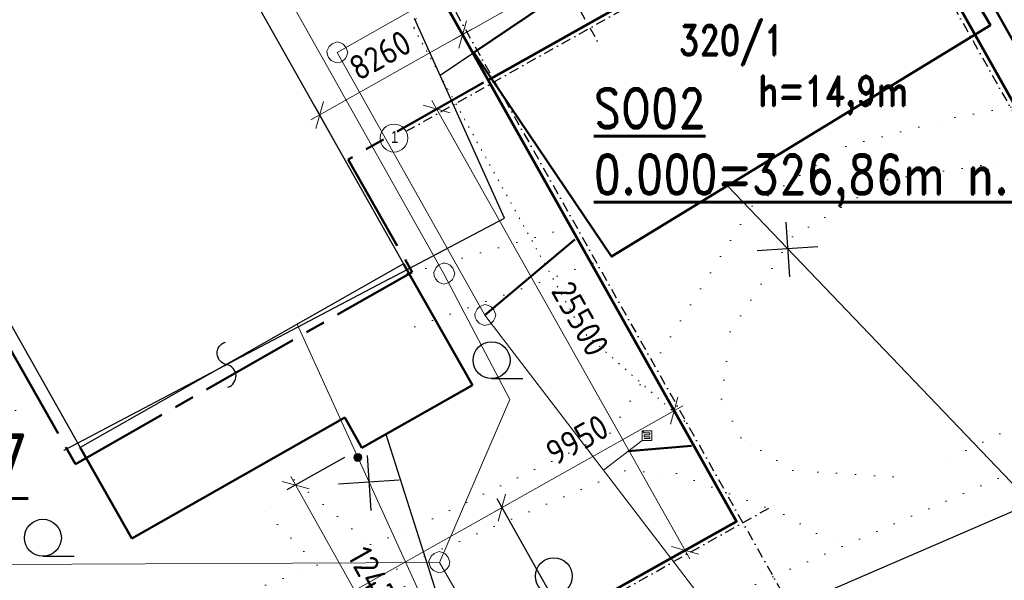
# Model space of a CAD drawing. Header units: millimetres. Extents: x 574189 to 1148315, y -389678 to 333486.
# Tile 31 of 35: x 861875 to 911462, y 158612 to 186856. Entities that reach past the tile are written whole.
import ezdxf
from ezdxf.lldxf.tags import DXFTag

# ---------------------------------------------------------------- set-up
doc = ezdxf.new("R2010")
doc.units = ezdxf.units.MM
for name, pattern in [('DASHDOT', [0.5, 0.25, -0.125, 0, -0.125]), ('DOT2', [0.875, 0.125, -0.75]), ('I-PLYN', [760, 500, -80, 100, -80]), ('Tečkovaná', [4.7625, 0, -4.7625])]:
    doc.linetypes.add(name, pattern=pattern)
for name, color, linetype, lineweight in [('hranice', 3, 'Continuous', 20), ('IN_C_OSA', 6, 'DASHDOT', 18), ('IN_C_TENKA', 7, 'Continuous', 18), ('IN_KOTY', 4, 'Continuous', 13), ('IN_NS_TLUSTA', 1, 'Continuous', 60), ('KJ-DEŠŤOVÁ-KANALIZACE', 32, 'KANALIZACE_DESTOVA_PODZ', 40), ('OstElektroNNnadz', 232, '_EL_VEDENI_NN_NADZ', 13), ('OstKanDest', 32, '626B', 13), ('OstKanSplask', 34, 'KANALIZACE_SPLASKOVA_PODZ', 13), ('OstPlynNtl', 30, '633B', 13), ('Plyn', 7, 'Continuous', 30), ('Vrstva 34', 7, 'Continuous', 0), ('Vrstva 6', 7, 'Continuous', 0)]:
    doc.layers.add(name, color=color, linetype=linetype, lineweight=lineweight)
for name, color, linetype in [('IN_BP_BOURACI PRACE', 40, 'Continuous'), ('IN_MODUL_SYSTEM', 7, 'DASHDOT'), ('IN_TEXT', 7, 'Continuous'), ('KATASTR', 251, 'Continuous'), ('popisy', 4, 'Continuous')]:
    doc.layers.add(name, color=color, linetype=linetype)
doc.styles.add('ARIEL-CE', font='arial.ttf', dxfattribs={"width": 0.8})
doc.styles.add('iso', font='isocp.shx')
doc.styles.add('Koty', font='romand.shx', dxfattribs={"width": 0.8})
doc.styles.get("Standard").update_dxf_attribs({"font": 'iso.shx'})
doc.linetypes.add('626B', pattern='A,5,-2,5,-5.5,[150,stn.shx,S=0.1,R=0,X=0,Y=0],-5.5,5,-2', length=30)
doc.linetypes.add('633B', pattern='A,5,-2,5,-5.5,[155,stn.shx,S=0.1,R=0,X=0,Y=0],-5.5,5,-2', length=30)
doc.linetypes.add('_EL_VEDENI_NN_NADZ', pattern='A,10,-15,[109,cadkon.shx,S=5,R=0,X=0,Y=0],-50,10,-10', length=95)
doc.linetypes.add('KANALIZACE_DESTOVA_PODZ', pattern='A,35,-15,[102,cadkon.shx,S=5,R=0,X=0,Y=5],-5,[106,cadkon.shx,S=5,R=0,X=10,Y=0],30,-15', length=100)
doc.linetypes.add('KANALIZACE_SPLASKOVA_PODZ', pattern='A,35,-15,[102,cadkon.shx,S=5,R=0,X=0,Y=5],-5,[102,cadkon.shx,S=5,R=0,X=20,Y=5],30,-15', length=100)
doc.linetypes.add('OCH_PASMO_PRUM_ZAVODU', pattern='A,17.5,[134,cadkon.shx,S=5,R=0,X=0,Y=-5],17.5,-10,0,-10', length=55)
tags = doc.linetypes.add('PLYN', pattern='A,12.7,-5.08,["GAS",Standard,S=2.54,R=0,X=-2.54,Y=-1.27],-6.35', length=24.13).pattern_tags.tags
tags[6] = DXFTag(74, 10)
doc.dimstyles.new('iso 500', dxfattribs={"dimtxt": 1250, "dimasz": 1000, "dimexe": 500, "dimexo": 1000, "dimgap": 500, "dimtad": 1, "dimdec": 0, "dimrnd": 10, "dimzin": 0, "dimtxsty": 'iso', "dimblk": 'OBLIQUE', "dimcen": 2.5, "dimdle": 500, "dimclrd": 256, "dimclre": 256, "dimclrt": 256, "dimadec": 0, "dimazin": 0, "dimtfac": 1, "dimtdec": 0, "dimtmove": 0, "dimatfit": 3, "dimfxl": 1, "dimlwd": -1, "dimarcsym": 0})

# ---------------------------------------------------------------- blocks, each defined once
blk = doc.blocks.new('Z620_1')
at = {"layer": 'Vrstva 34', "color": 32, "linetype": 'Continuous', "lineweight": 13}
for p, q in [((-0.349, 0.4), (-0.099, 0.501)), ((-0.099, 0.501), (0.1, 0.5)), ((0.1, 0.5), (0.351, 0.4)), ((-0.5, -0.1), (-0.499, 0.1)), ((-0.499, 0.1), (-0.449, 0.25)), ((-0.449, 0.25), (-0.349, 0.4)), ((0.351, 0.4), (0.45, 0.25)), ((0.45, 0.25), (0.501, 0.1)), ((0.501, 0.1), (0.501, -0.1)), ((-0.4, -0.35), (-0.5, -0.1)), ((-0.25, -0.45), (-0.4, -0.35)), ((-0.099, -0.5), (-0.25, -0.45)), ((0.251, -0.45), (0.101, -0.5)), ((0.401, -0.35), (0.251, -0.45)), ((0.501, -0.1), (0.401, -0.35)), ((0.101, -0.5), (-0.099, -0.5))]:
    blk.add_line(p, q, dxfattribs=at)
blk = doc.blocks.new('Z620_2')
at = {"layer": 'Vrstva 34', "color": 32, "linetype": 'Continuous', "lineweight": 0}
for p, q in [((-0.35, 0.4), (-0.1, 0.5)), ((-0.1, 0.5), (0.1, 0.5)), ((0.1, 0.5), (0.35, 0.4)), ((-0.5, 0.1), (-0.45, 0.25)), ((-0.5, -0.1), (-0.5, 0.1)), ((-0.45, 0.25), (-0.35, 0.4)), ((0.35, 0.4), (0.45, 0.25)), ((0.45, 0.25), (0.5, 0.1)), ((0.5, 0.1), (0.5, -0.1)), ((-0.4, -0.35), (-0.5, -0.1)), ((-0.25, -0.45), (-0.4, -0.35)), ((-0.1, -0.5), (-0.25, -0.45)), ((0.25, -0.45), (0.1, -0.5)), ((0.4, -0.35), (0.25, -0.45)), ((0.5, -0.1), (0.4, -0.35)), ((0.1, -0.5), (-0.1, -0.5))]:
    blk.add_line(p, q, dxfattribs=at)
blk = doc.blocks.new('Z630')
at = {"layer": 'Vrstva 34', "color": 32, "linetype": 'Continuous', "lineweight": 0}
for p, q in [((-0.25, 0.25), (-0.25, -0.25)), ((0.25, 0.25), (-0.25, 0.25)), ((-0.25, 0.25), (-0.15, 0.15)), ((-0.15, 0.15), (0.15, 0.15)), ((0.15, 0.05), (-0.15, 0.05)), ((-0.15, 0.05), (-0.15, -0.05)), ((0.15, 0.15), (0.15, 0.05)), ((0.25, -0.25), (0.25, 0.25)), ((-0.25, -0.25), (0.25, -0.25)), ((-0.15, -0.05), (0.15, -0.05)), ((0.15, -0.15), (-0.15, -0.15)), ((0.15, -0.05), (0.15, -0.15))]:
    blk.add_line(p, q, dxfattribs=at)
blk = doc.blocks.new('_Oblique')
at = {"layer": 'popisy', "color": 0, "lineweight": -2}
blk.add_line((-0.5, -0.5), (0.5, 0.5), dxfattribs=at)
blk = doc.blocks.new('*D23')
at = {"layer": 'DEFPOINTS', "color": 0, "transparency": 16777216}
for p in [(908733, 196890), (905084, 194838), (925885, 157845)]:
    blk.add_point(p, dxfattribs=at)
at = {"layer": 'IN_KOTY', "lineweight": -2, "transparency": 16777216}
for p, q in [((905956, 195328), (909169, 197135)), ((926757, 158335), (929969, 160142))]:
    blk.add_line(p, q, dxfattribs=at)
at = {"layer": 'IN_KOTY', "transparency": 16777216}
blk.add_line((929778, 159461), (908488, 197326), dxfattribs=at)
at = {"layer": 'IN_KOTY', "transparency": 16777216, "xscale": 1000, "yscale": 1000, "zscale": 1000}
for p, rotation in [((908733, 196890), 119.3484460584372), ((929533, 159897), 299.3484460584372)]:
    blk.add_blockref('_Oblique', p, dxfattribs=dict(at, rotation=rotation))
at = {"layer": 'IN_KOTY', "transparency": 16777216, "insert": (920114, 178945), "char_height": 1250, "attachment_point": 5, "rotation": 299.3484, "style": 'iso'}
blk.add_mtext('42440', dxfattribs=at)
blk = doc.blocks.new('*D29')
at = {"layer": 'DEFPOINTS', "color": 0, "transparency": 16777216}
for p in [(879107, 165285), (875768, 163408), (889293, 156704)]:
    blk.add_point(p, dxfattribs=at)
at = {"layer": 'IN_KOTY', "lineweight": -2, "transparency": 16777216}
for p, q in [((878235, 164795), (875332, 163163)), ((888421, 156214), (881445, 152292))]:
    blk.add_line(p, q, dxfattribs=at)
at = {"layer": 'IN_KOTY', "transparency": 16777216}
blk.add_line((882126, 152101), (875523, 163844), dxfattribs=at)
at = {"layer": 'IN_KOTY', "transparency": 16777216, "xscale": 1000, "yscale": 1000, "zscale": 1000}
for p, rotation in [((875768, 163408), 119.348446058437), ((881881, 152537), 299.348446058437)]:
    blk.add_blockref('_Oblique', p, dxfattribs=dict(at, rotation=rotation))
at = {"layer": 'IN_KOTY', "transparency": 16777216, "insert": (879805, 158524), "char_height": 1250, "attachment_point": 5, "rotation": 299.3484, "style": 'iso'}
blk.add_mtext('12470', dxfattribs=at)
blk = doc.blocks.new('*D30')
at = {"layer": 'DEFPOINTS', "color": 0, "transparency": 16777216}
for p in [(886159, 162277), (897970, 161583), (889293, 156704)]:
    blk.add_point(p, dxfattribs=at)
at = {"layer": 'IN_KOTY', "transparency": 16777216}
blk.add_line((895272, 167401), (885724, 162032), dxfattribs=at)
at = {"layer": 'IN_KOTY', "lineweight": -2, "transparency": 16777216}
for p, q in [((897480, 162455), (894592, 167592)), ((888803, 157576), (885914, 162713))]:
    blk.add_line(p, q, dxfattribs=at)
at = {"layer": 'IN_KOTY', "transparency": 16777216, "xscale": 1000, "yscale": 1000, "zscale": 1000}
for p, rotation in [((894837, 167156), 29.34844605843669), ((886159, 162277), 209.3484460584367)]:
    blk.add_blockref('_Oblique', p, dxfattribs=dict(at, rotation=rotation))
at = {"layer": 'IN_KOTY', "transparency": 16777216, "insert": (889947, 165697), "char_height": 1250, "attachment_point": 5, "rotation": 29.3484, "style": 'iso'}
blk.add_mtext('9950', dxfattribs=at)
blk = doc.blocks.new('*D31')
at = {"layer": 'DEFPOINTS', "color": 0, "transparency": 16777216}
for p in [(889293, 156704), (852466, 143332), (853290, 141868)]:
    blk.add_point(p, dxfattribs=at)
at = {"layer": 'IN_KOTY', "lineweight": -2, "transparency": 16777216}
for p, q in [((888803, 157576), (885914, 162713)), ((852800, 142739), (852221, 143768))]:
    blk.add_line(p, q, dxfattribs=at)
at = {"layer": 'IN_KOTY', "transparency": 16777216}
blk.add_line((886595, 162522), (852031, 143087), dxfattribs=at)
at = {"layer": 'IN_KOTY', "transparency": 16777216, "xscale": 1000, "yscale": 1000, "zscale": 1000}
for p, rotation in [((886159, 162277), 29.34844605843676), ((852466, 143332), 209.3484460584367)]:
    blk.add_blockref('_Oblique', p, dxfattribs=dict(at, rotation=rotation))
at = {"layer": 'IN_KOTY', "transparency": 16777216, "insert": (868761, 153785), "char_height": 1250, "attachment_point": 5, "rotation": 29.3484, "style": 'iso'}
blk.add_mtext('38650', dxfattribs=at)
blk = doc.blocks.new('*D33')
at = {"layer": 'DEFPOINTS', "color": 0, "transparency": 16777216}
for p in [(885472, 183811), (897970, 161583), (895377, 160125)]:
    blk.add_point(p, dxfattribs=at)
at = {"layer": 'IN_KOTY', "lineweight": -2, "transparency": 16777216}
for p, q in [((884600, 183321), (882443, 182107)), ((897099, 161093), (894941, 159880))]:
    blk.add_line(p, q, dxfattribs=at)
at = {"layer": 'IN_KOTY', "transparency": 16777216}
blk.add_line((882633, 182788), (895622, 159689), dxfattribs=at)
at = {"layer": 'IN_KOTY', "transparency": 16777216, "xscale": 1000, "yscale": 1000, "zscale": 1000}
for p, rotation in [((882878, 182352), 119.3484460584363), ((895377, 160125), 299.3484460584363)]:
    blk.add_blockref('_Oblique', p, dxfattribs=dict(at, rotation=rotation))
at = {"layer": 'IN_KOTY', "transparency": 16777216, "insert": (890108, 171790), "char_height": 1250, "attachment_point": 5, "rotation": 299.3484, "style": 'iso'}
blk.add_mtext('25500', dxfattribs=at)
blk = doc.blocks.new('*D34')
at = {"layer": 'DEFPOINTS', "color": 0, "transparency": 16777216}
for p in [(908658, 206324), (901036, 202038), (925885, 157845)]:
    blk.add_point(p, dxfattribs=at)
at = {"layer": 'IN_KOTY', "lineweight": -2, "transparency": 16777216}
for p, q in [((901908, 202528), (909094, 206569)), ((926757, 158335), (933943, 162376))]:
    blk.add_line(p, q, dxfattribs=at)
at = {"layer": 'IN_KOTY', "transparency": 16777216}
blk.add_line((933752, 161695), (908413, 206760), dxfattribs=at)
at = {"layer": 'IN_KOTY', "transparency": 16777216, "xscale": 1000, "yscale": 1000, "zscale": 1000}
for p, rotation in [((908658, 206324), 119.3484460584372), ((933507, 162131), 299.3484460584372)]:
    blk.add_blockref('_Oblique', p, dxfattribs=dict(at, rotation=rotation))
at = {"layer": 'IN_KOTY', "transparency": 16777216, "insert": (922063, 184779), "char_height": 1250, "attachment_point": 5, "rotation": 299.3484, "style": 'iso'}
blk.add_mtext('50700', dxfattribs=at)
blk = doc.blocks.new('*D36')
at = {"layer": 'DEFPOINTS', "color": 0, "transparency": 16777216}
for p in [(905084, 194838), (884180, 186109), (885472, 183811)]:
    blk.add_point(p, dxfattribs=at)
at = {"layer": 'IN_KOTY', "transparency": 16777216}
blk.add_line((904228, 197381), (883744, 185864), dxfattribs=at)
at = {"layer": 'IN_KOTY', "lineweight": -2, "transparency": 16777216}
for p, q in [((904594, 195710), (903547, 197572)), ((884982, 184682), (883935, 186544))]:
    blk.add_line(p, q, dxfattribs=at)
at = {"layer": 'IN_KOTY', "transparency": 16777216, "xscale": 1000, "yscale": 1000, "zscale": 1000}
for p, rotation in [((903792, 197136), 29.34844605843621), ((884180, 186109), 209.3484460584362)]:
    blk.add_blockref('_Oblique', p, dxfattribs=dict(at, rotation=rotation))
at = {"layer": 'IN_KOTY', "transparency": 16777216, "insert": (893435, 192603), "char_height": 1250, "attachment_point": 5, "rotation": 29.3484, "style": 'iso'}
blk.add_mtext('22500', dxfattribs=at)
blk = doc.blocks.new('*D37')
at = {"layer": 'DEFPOINTS', "color": 0, "transparency": 16777216}
for p in [(885472, 183811), (876980, 182060), (878399, 179536)]:
    blk.add_point(p, dxfattribs=at)
at = {"layer": 'IN_KOTY', "lineweight": -2, "transparency": 16777216}
for p, q in [((884982, 184682), (883935, 186544)), ((877909, 180408), (876735, 182496))]:
    blk.add_line(p, q, dxfattribs=at)
at = {"layer": 'IN_KOTY', "transparency": 16777216}
blk.add_line((884616, 186354), (876544, 181815), dxfattribs=at)
at = {"layer": 'IN_KOTY', "transparency": 16777216, "xscale": 1000, "yscale": 1000, "zscale": 1000}
for p, rotation in [((884180, 186109), 29.34844605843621), ((876980, 182060), 209.3484460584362)]:
    blk.add_blockref('_Oblique', p, dxfattribs=dict(at, rotation=rotation))
at = {"layer": 'IN_KOTY', "transparency": 16777216, "insert": (880029, 185065), "char_height": 1250, "attachment_point": 5, "rotation": 29.3484, "style": 'iso'}
blk.add_mtext('8260', dxfattribs=at)

msp = doc.modelspace()

# ---------------------------------------------------------------- hatches: boundary and pattern name
at = {"layer": 'OstPlynNtl'}
h = msp.add_hatch(color=256, dxfattribs=at)
h.dxf.hatch_style = 1
h.paths.add_polyline_path([(879075.8, 164903.5, 0.3851704), (878820, 164984.7), (878903, 164802.7, 0.0501256)])
h.paths.add_polyline_path([(879075.8, 164903.5, -0.0501256), (878903, 164802.7), (878986, 164620.7, 0.2937752), (879103, 164802.7, 0.1327769)])
h.paths.add_polyline_path([(878903, 164802.7, -0.0501256), (878713.7, 164738.3, 0.4438657), (878986, 164620.7)])
h.paths.add_polyline_path([(878820, 164984.7, 0.2937752), (878703, 164802.7, 0.0821048), (878713.7, 164738.3, 0.0501256), (878903, 164802.7)])

# ---------------------------------------------------------------- linework, layer by layer
at = {"layer": 'hranice', "linetype": 'OCH_PASMO_PRUM_ZAVODU', "lineweight": 40, "ltscale": 100}
msp.add_spline([(775149.2, 19063.3), (781910.2, 27469.5), (784017, 42275.4), (787323.3, 57530.2), (793572.1, 67495.3), (798895.4, 81015.8), (822522.8, 109187.4), (872842.7, 129328.7), (891645.7, 132308.2), (940184.8, 147826), (987716.3, 170801.3), (1005542.4, 180716.6), (1035338, 187644.4), (1058861.8, 188547.7)], degree=3, dxfattribs=at)
at = {"layer": 'IN_BP_BOURACI PRACE', "lineweight": 50}
msp.add_lwpolyline([(892089.9, 190159.1), (890344.5, 192745.3), (895822.1, 196046.5), (897796.2, 193457.3), (904304.3, 197464.5), (910761.2, 186583.7), (891678.3, 174919.6), (884740.7, 185199.1)], close=True, dxfattribs=at)
at = {"layer": 'IN_C_OSA', "color": 4, "linetype": 'Continuous'}
msp.add_circle((880726.4, 180889.8), 700, dxfattribs=at)
at = {"layer": 'IN_C_TENKA', "color": 3, "linetype": 'DOT2', "lineweight": 20, "ltscale": 500}
for p, q in [((910761.2, 186583.7), (901982.5, 201895)), ((883128.3, 192014.4), (881720.1, 186443.8)), ((881720.1, 186443.8), (890201.1, 171167.8)), ((895367.1, 166613.8), (890201.1, 171167.8))]:
    msp.add_line(p, q, dxfattribs=at)
at = {"layer": 'IN_MODUL_SYSTEM', "ltscale": 2000}
for p, q in [((899580, 204117.5), (926456.2, 156319.4)), ((885197.7, 196030.5), (891082.1, 185565.4)), ((881336.5, 181232.9), (906181.4, 195202.8)), ((880403.6, 193334.8), (907279.8, 145536.7)), ((888707.7, 156122.9), (900036.9, 162493.1))]:
    msp.add_line(p, q, dxfattribs=at)
at = {"layer": 'IN_NS_TLUSTA'}
msp.add_line((885472.1, 183810.7), (881423.7, 191010.5), dxfattribs=at)
msp.add_lwpolyline([(885472.1, 183810.7), (897970.2, 161583.4), (889292.8, 156704.3), (897595.5, 141938.5), (925885, 157845.3), (905084.3, 194838.3), (885472.1, 183810.7)], dxfattribs=at)
at = {"layer": 'IN_TEXT'}
for p, q in [((900451.4, 176648.8), (900641.1, 173893.9)), ((899014.3, 175229.2), (902070.3, 175428.9)), ((879373.3, 164891.9), (879563.1, 162137)), ((877936.2, 163472.3), (880992.2, 163671.9))]:
    msp.add_line(p, q, dxfattribs=at)
at = {"layer": 'KATASTR'}
for p, q in [((881051.7, 148782.6), (996323.5, 198532.8)), ((886291, 176863.9), (881757.1, 186922.6)), ((883048.7, 184057.2), (884740.7, 185199.1)), ((880496.1, 173805.7), (886291, 176863.9)), ((880496.1, 173805.7), (864099.1, 165152.6)), ((885641.5, 168772.4), (887214.6, 168772.4)), ((880320.5, 165973.9), (885207.8, 150552.7)), ((863045.1, 159829.2), (864618.2, 159829.2))]:
    msp.add_line(p, q, dxfattribs=at)
at = {"layer": 'KATASTR', "linetype": 'Tečkovaná', "lineweight": 20, "ltscale": 200}
for p, q in [((908978.2, 181924), (920663.3, 184128.8)), ((903474.1, 180469.8), (908978.2, 181924)), ((898758.4, 177463.5), (903474.1, 180469.8)), ((905578.7, 178788.9), (911845, 179745.6)), ((900791.9, 175918.7), (905578.7, 178788.9)), ((891617.7, 166029.7), (898758.4, 177463.5)), ((880496.1, 173805.7), (890511.9, 176647.9)), ((897658.7, 171135), (900791.9, 175918.7)), ((881768, 171378.7), (891678.3, 174919.6)), ((897223.6, 167743), (897658.7, 171135)), ((898193, 165783.5), (897223.6, 167743)), ((858875.7, 166517.6), (862888.4, 167446.9)), ((912954.1, 166830), (908367.6, 164592.9)), ((881803.6, 161294.1), (891617.7, 166029.7)), ((915518.7, 165653.8), (884693.1, 152176.6)), ((900820.1, 164142.6), (898193, 165783.5)), ((905870.1, 163820.4), (900820.1, 164142.6)), ((875699.4, 163670.3), (879537.7, 160416.1)), ((882267.8, 159829.2), (892353.1, 164123)), ((892353.1, 164123), (894954, 163988)), ((894954, 163988), (900358.4, 161928.9)), ((876859.6, 159378.3), (873689.2, 162616.9)), ((900358.4, 161928.9), (903214.9, 160274.5)), ((879537.7, 160416.1), (881803.6, 161294.1)), ((880870, 159178.4), (882267.8, 159829.2)), ((857372.8, 151826.8), (876859.6, 159378.3)), ((880870, 159178.4), (884691, 150329.5))]:
    msp.add_line(p, q, dxfattribs=at)
at = {"layer": 'KATASTR', "color": 7, "lineweight": 50}
for p, q in [((881204.9, 174555.9), (884673.1, 168443.8)), ((884673.1, 168443.8), (879106.9, 165285.2)), ((878243.2, 166807.3), (867519.7, 160722.2)), ((879106.9, 165285.2), (878243.2, 166807.3)), ((864915.1, 165311.6), (867519.7, 160722.2))]:
    msp.add_line(p, q, dxfattribs=at)
at = {"layer": 'KATASTR', "color": 7, "lineweight": 20}
msp.add_line((864099.1, 165152.6), (880496.1, 173805.7), dxfattribs=at)
at = {"layer": 'KATASTR'}
msp.add_lwpolyline([(872363, 168344.7, 0.7743875), (872297.6, 169479.2, -0.7812922), (872232.3, 170612.8)], format="xyb", dxfattribs=at)
for centre in [(885641.5, 169701.4), (863045.1, 160758.1), (888773.6, 158820.4)]:
    msp.add_circle(centre, 929, dxfattribs=at)
at = {"layer": 'KJ-DEŠŤOVÁ-KANALIZACE', "lineweight": 50, "ltscale": 100}
for p, q in [((910912.5, 187533.7), (925800.7, 161055.8)), ((885304.6, 171961.9), (889825.1, 175781.5)), ((892518, 165112.7), (895709.8, 165387.8))]:
    msp.add_line(p, q, dxfattribs=at)
at = {"layer": 'OstElektroNNnadz', "ltscale": 100}
msp.add_line((934104.4, 140238), (897519.3, 178489.8), dxfattribs=at)
at = {"layer": 'OstKanDest', "ltscale": 500}
for p, q in [((913733.2, 205575.5), (877869.2, 185207.5)), ((877869.2, 185207.5), (885304.6, 171961.9)), ((885304.6, 171961.9), (901460.5, 150878.6))]:
    msp.add_line(p, q, dxfattribs=at)
at = {"layer": 'OstKanSplask', "ltscale": 100}
for p, q in [((861144.2, 213408.6), (883236.3, 174052.7)), ((858239.6, 159400.3), (883017.6, 159512.2)), ((883017.6, 159512.2), (906087.2, 120055.5))]:
    msp.add_line(p, q, dxfattribs=at)
at = {"layer": 'OstKanSplask', "ltscale": 50}
msp.add_line((883236.3, 174052.7), (886561.1, 167728), dxfattribs=at)
at = {"layer": 'OstKanSplask', "ltscale": 75}
msp.add_line((886561.1, 167728), (883017.6, 159512.2), dxfattribs=at)
at = {"layer": 'OstPlynNtl', "linetype": 'PLYN', "ltscale": 300}
msp.add_line((875842.9, 171513.1), (882576.6, 156747), dxfattribs=at)
at = {"layer": 'OstPlynNtl', "ltscale": 100}
msp.add_line((893217.2, 165648.5), (891280, 164164), dxfattribs=at)
at = {"layer": 'OstPlynNtl'}
msp.add_circle((878903, 164802.7), 200, dxfattribs=at)
at = {"layer": 'Plyn', "color": 20, "linetype": 'I-PLYN', "lineweight": 50, "ltscale": 10}
for p, q in [((885239.9, 183683.9), (878418.9, 179813.4)), ((878418.9, 179813.4), (881637.4, 174141.3)), ((864687.8, 164464.1), (881637.4, 174141.3)), ((861344.2, 170358.7), (864687.8, 164464.1))]:
    msp.add_line(p, q, dxfattribs=at)
at = {"layer": 'Vrstva 6', "color": 1, "linetype": 'Continuous', "lineweight": 30}
for p, q in [((851375.1, 227420.8), (881204.9, 174555.9)), ((844373.4, 201716.1), (864915.1, 165311.6)), ((881204.9, 174555.9), (864915.1, 165311.6))]:
    msp.add_line(p, q, dxfattribs=at)

# ---------------------------------------------------------------- block references
at = {"layer": 'OstKanSplask', "ltscale": 100, "xscale": 999.9976885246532, "yscale": 999.9976885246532, "zscale": 999.9976885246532, "rotation": 42.64807170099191}
msp.add_blockref('Z620_2', (883007.6, 159526.4), dxfattribs=at)
at = {"layer": 'Vrstva 34', "color": 32, "linetype": 'Continuous', "lineweight": 13, "xscale": 999.9976885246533, "yscale": 999.9976885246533, "zscale": 999.9976885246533, "rotation": 42.64807170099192}
msp.add_blockref('Z620_1', (877869.2, 185207.5), dxfattribs=at)
at = {"layer": 'Vrstva 34', "color": 32, "linetype": 'Continuous', "lineweight": 0, "xscale": 999.9976885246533, "yscale": 999.9976885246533, "zscale": 999.9976885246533, "rotation": 42.64807170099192}
for p in [(883257.2, 174068.5), (885319.2, 171976.5)]:
    msp.add_blockref('Z620_2', p, dxfattribs=at)
at = {"layer": 'Vrstva 34', "color": 32, "linetype": 'Continuous', "lineweight": 0, "xscale": 999.9953433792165, "yscale": 999.9953433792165, "zscale": 999.9953433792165}
msp.add_blockref('Z630', (893467.2, 165898.5), dxfattribs=at)

# ---------------------------------------------------------------- texts
at = {"layer": 'IN_C_OSA', "color": 7, "linetype": 'Continuous', "style": 'ARIEL-CE', "width": 0.8}
msp.add_text('1', height=600, dxfattribs=at).set_placement((880572.5, 180648.4))
at = {"layer": 'IN_NS_TLUSTA', "char_height": 2000, "width": 30420.26, "attachment_point": 1, "style": 'Koty'}
for s, insert in [('{\\LSO02\\P0.000=326,86m n.m.}', (890789, 183392.5)), ('{\\H1.3333x;\\LSO07}', (854809.6, 165940.5))]:
    msp.add_mtext(s, dxfattribs=dict(at, insert=insert))
at = {"layer": 'IN_TEXT', "insert": (899070, 184020.9), "char_height": 1500, "width": 9435.821, "attachment_point": 1, "style": 'Koty'}
msp.add_mtext('h=14,9m', dxfattribs=at)
at = {"layer": 'KATASTR', "insert": (895075.1, 186572.5), "char_height": 1500, "width": 486.766, "attachment_point": 1, "style": 'Koty'}
msp.add_mtext('320/1', dxfattribs=at)

# ---------------------------------------------------------------- dimensions: what is measured, and where the dimension line sits
at = {"layer": 'IN_KOTY'}
for p1, p2, distance, picture, middle in [((925885, 157845.3), (901036, 202038.2), -8744.6, '*D34', (922063.4, 184779.1)), ((905084.3, 194838.3), (885472.1, 183810.7), -2636.3, '*D36', (893434.7, 192603.1)), ((925885, 157845.3), (905084.3, 194838.3), -4185.5, '*D23', (920113.8, 178944.7)), ((885472.1, 183810.7), (897970.2, 161583.4), -2975.5, '*D33', (890108.2, 171790.1)), ((897970.2, 161583.4), (889292.8, 156704.3), -6393.3, '*D30', (889946.6, 165697.3))]:
    dim = msp.add_aligned_dim(p1=p1, p2=p2, distance=distance, dimstyle='iso 500', dxfattribs=at)
    dim.commit()
    dim.dimension.update_dxf_attribs({"geometry": picture, "text_midpoint": middle})
for base, p1, p2, angle, picture, middle in [((876980.1, 182060.2), (885472.1, 183810.7), (878399.4, 179536), 29.34845, '*D37', (880028.6, 185065.1)), ((875768, 163407.9), (889292.8, 156704.3), (879106.9, 165285.2), 119.34845, '*D29', (879805.1, 158523.7)), ((852466.4, 143332), (889292.8, 156704.3), (853289.8, 141867.6), 29.34845, '*D31', (868761.5, 153785.2))]:
    dim = msp.add_linear_dim(base=base, p1=p1, p2=p2, angle=angle, dimstyle='iso 500', override={"dimtmove": 1}, dxfattribs=at)
    dim.commit()
    dim.dimension.update_dxf_attribs({"geometry": picture, "text_midpoint": middle})

doc.saveas('drawing.dxf')
